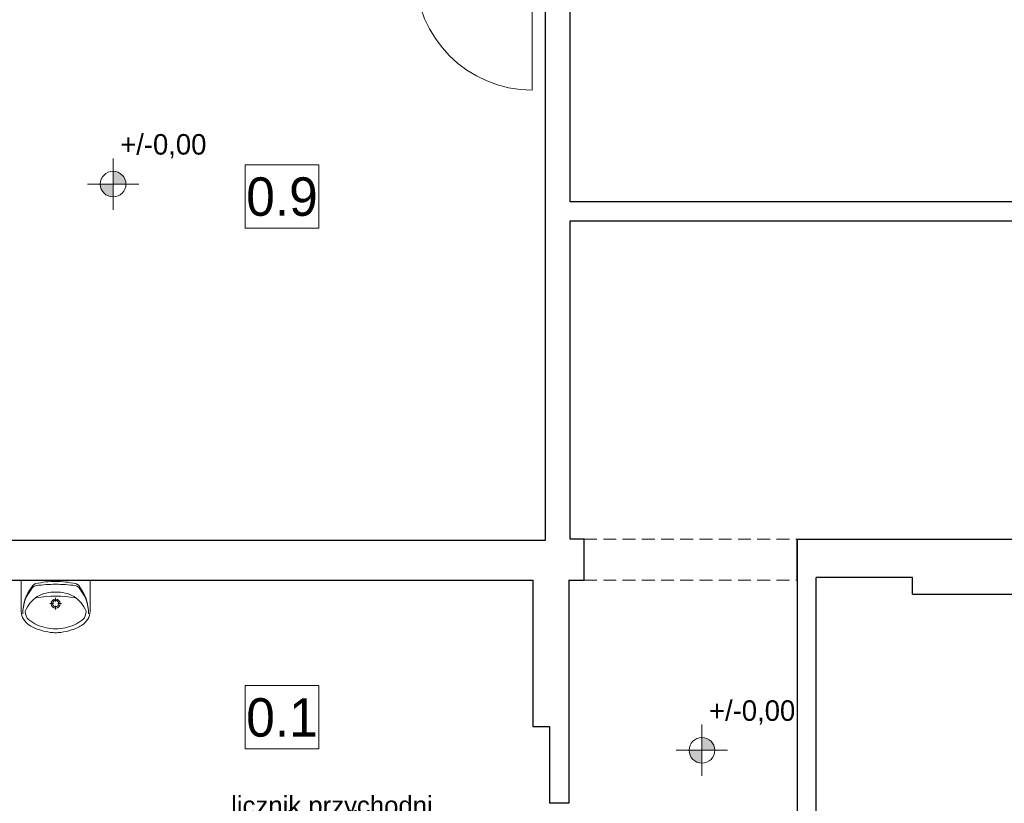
# Model space of a CAD drawing. Extents: x -613240 to -325500, y -25863 to 152403.
# Tile 46 of 254: x -429505 to -421829, y 25253 to 31361. Entities that reach past the tile are written whole.
import ezdxf

# ---------------------------------------------------------------- set-up
doc = ezdxf.new("R2010")
doc.units = 0
doc.header["$MEASUREMENT"] = 0
doc.linetypes.add('Krawędzie ukryte', pattern=[150, 100, -50])
doc.layers.add('INWENT CO_Nr_Pióra__88', color=7, linetype='Continuous', lineweight=20, true_color=0xfd4435)
for name, color, linetype, lineweight in [('INWENT OPISY_Nr_Pióra__21', 7, 'Continuous', 9), ('INWENT RZĘDNE_Nr_Pióra__21', 7, 'Continuous', 9), ('INWENT wyposarzenie_Nr_Pióra__21', 7, 'Continuous', 9), ('INWENT. DRZWI_Nr_Pióra__5', 7, 'Continuous', 13), ('INWENT.ŚCIANY_Nr_Pióra__1', 7, 'Continuous', 25), ('Istniejące stropy_Nr_Pióra__5', 7, 'Continuous', 13)]:
    doc.layers.add(name, color=color, linetype=linetype, lineweight=lineweight)
doc.layers.add('INWENT RZĘDNE', color=7, linetype='Continuous')
doc.layers.add('INWENT wyposarzenie', color=7, linetype='Continuous')
doc.styles.add('GENERATED_STYLE_2', font='txt')
doc.styles.add('GENERATED_STYLE_3', font='txt')
doc.styles.add('GENERATED_STYLE_6', font='txt')

# ---------------------------------------------------------------- blocks, each defined once
blk = doc.blocks.new('Symbol Umywalka 14_252', base_point=(-429494.9, 26582.6))
at = {"layer": 'INWENT wyposarzenie_Nr_Pióra__21', "linetype": 'Continuous'}
for p, q in [((-429494.9, 26992.6), (-428954.9, 26992.6)), ((-429494.9, 26992.6), (-429494.9, 26764.1)), ((-429139.9, 26992.6), (-429310, 26992.6)), ((-428954.9, 26992.6), (-428954.9, 26764.1)), ((-429241.7, 26809.3), (-429270.5, 26809.3)), ((-429225.1, 26854.8), (-429225.1, 26826)), ((-429225.1, 26792.6), (-429225.1, 26763.8)), ((-429179.6, 26809.3), (-429208.4, 26809.3))]:
    blk.add_line(p, q, dxfattribs=at)
for radius in [35, 25]:
    blk.add_circle((-429225.1, 26809.3), radius, dxfattribs=at)
for centre, radius, start, end in [((-429141.5, 26734.5), 339.6, 140.66478, 180.90725), ((-429370.8, 26905), 45, 97.83045, 138.52449), ((-429369.3, 26921.2), 45, 102.69402, 140.66478), ((-429230.7, 26305.7), 675.9, 89.48972, 102.69402), ((-429219.8, 25806.5), 1153.8, 90.24498, 97.83045), ((-429219.8, 26305.7), 675.9, 77.22851, 90.43281), ((-429231.4, 25806.5), 1153.8, 82.09208, 89.67755), ((-429078.9, 26904.8), 45, 41.39803, 82.09208), ((-429080.4, 26921.1), 45, 39.25775, 77.22851), ((-429308.5, 26734.6), 339.6, 359.01528, 39.25775), ((-429176, 26732.7), 305.1, 138.52449, 180.67671), ((-429244.3, 26657.7), 240.6, 85.39402, 121.05606), ((-429205.6, 26657.7), 240.6, 58.94394, 94.60598), ((-429274, 26732.8), 305.1, 359.24582, 41.39804), ((-429237.8, 26661.6), 240.7, 122.84422, 158.44807), ((-429225, 25881.9), 984.9, 81.17957, 98.82655), ((-429212.1, 26661.6), 240.7, 21.55193, 57.15578), ((-429357.7, 26758.2), 137.4, 177.54482, 231.25458), ((-429381, 26744.5), 80.9, 176.06939, 229.19839), ((-429068.9, 26744.5), 80.9, 310.80161, 3.93061), ((-429092.2, 26758.2), 137.4, 308.74542, 2.45518), ((-429310.7, 26817.2), 212.8, 231.31519, 242.84286), ((-429248.4, 26910), 293, 230.71494, 260.00224), ((-429201.5, 26910), 293, 279.99776, 309.28506), ((-429139.2, 26817.2), 212.8, 297.15714, 308.68481), ((-429211.3, 27026.3), 444.2, 243.7403, 265.79476), ((-429224.9, 26929.3), 316.7, 256.43339, 283.56661), ((-429224.9, 26852.6), 270, 265.98758, 274.01242), ((-429238.6, 27026.3), 444.2, 274.20524, 296.2597)]:
    blk.add_arc(centre, radius, start, end, dxfattribs=at)
blk = doc.blocks.new('Koty wysokościowe_8', base_point=(-424186.4, 25665.7))
at = {"layer": 'INWENT RZĘDNE_Nr_Pióra__21', "linetype": 'Continuous'}
for points in [[(-424186.4, 25665.7), (-424086.4, 25665.7), (-424094, 25704), (-424115.7, 25736.4), (-424148.1, 25758.1), (-424186.4, 25765.7)], [(-424186.4, 25665.7), (-424286.4, 25665.7), (-424278.8, 25627.4), (-424257.1, 25595), (-424224.7, 25573.3), (-424186.4, 25565.7)]]:
    blk.add_hatch(color=256, dxfattribs=at).paths.add_polyline_path(points, flags=0)
for p, q in [((-424186.4, 25465.7), (-424186.4, 25865.7)), ((-424386.4, 25665.7), (-423986.4, 25665.7))]:
    blk.add_line(p, q, dxfattribs=at)
blk.add_circle((-424186.4, 25665.7), 100, dxfattribs=at)
at = {"layer": 'INWENT RZĘDNE_Nr_Pióra__21', "insert": (-424131.1, 25865.7), "char_height": 160, "attachment_point": 7, "style": 'GENERATED_STYLE_2'}
blk.add_mtext('{+/-0,00}', dxfattribs=at)
blk = doc.blocks.new('Koty wysokościowe_10', base_point=(-428777, 30079.7))
at = {"layer": 'INWENT RZĘDNE_Nr_Pióra__21', "linetype": 'Continuous'}
for points in [[(-428777, 30079.7), (-428677, 30079.7), (-428684.6, 30118), (-428706.3, 30150.5), (-428738.7, 30172.1), (-428777, 30179.7)], [(-428777, 30079.7), (-428877, 30079.7), (-428869.4, 30041.5), (-428847.7, 30009), (-428815.3, 29987.4), (-428777, 29979.7)]]:
    blk.add_hatch(color=256, dxfattribs=at).paths.add_polyline_path(points, flags=0)
for p, q in [((-428777, 29879.7), (-428777, 30279.7)), ((-428977, 30079.7), (-428577, 30079.7))]:
    blk.add_line(p, q, dxfattribs=at)
blk.add_circle((-428777, 30079.7), 100, dxfattribs=at)
at = {"layer": 'INWENT RZĘDNE_Nr_Pióra__21', "insert": (-428721.7, 30279.7), "char_height": 160, "attachment_point": 7, "style": 'GENERATED_STYLE_2'}
blk.add_mtext('{+/-0,00}', dxfattribs=at)

msp = doc.modelspace()

# ---------------------------------------------------------------- linework, layer by layer
at = {"layer": 'INWENT. DRZWI_Nr_Pióra__5', "linetype": 'Continuous'}
msp.add_line((-425509.9, 31722.6), (-425509.9, 30812.6), dxfattribs=at)
msp.add_arc((-425509.9, 31722.6), 910, 180, 270, dxfattribs=at)
at = {"layer": 'INWENT.ŚCIANY_Nr_Pióra__1', "linetype": 'Continuous'}
for p, q in [((-425214.9, 29942.6), (-425214.9, 31902.6)), ((-425404.9, 27302.6), (-425404.9, 31722.6)), ((-416534.9, 29942.6), (-425214.9, 29942.6)), ((-425214.9, 27312.6), (-425214.9, 29792.6)), ((-425214.9, 29792.6), (-416574.9, 29792.6)), ((-429844.9, 27302.6), (-425404.9, 27302.6)), ((-425104.9, 27312.6), (-425214.9, 27312.6)), ((-425104.9, 26992.6), (-425104.9, 27312.6)), ((-423444.9, 26992.6), (-423444.9, 27312.6)), ((-423444.9, 27312.6), (-423444.9, 23352.6)), ((-423444.9, 27312.6), (-420194.9, 27312.6)), ((-429844.9, 26992.6), (-425504.9, 26992.6)), ((-425504.9, 26992.6), (-425504.9, 25852.6)), ((-425224.9, 26992.6), (-425224.9, 25252.6)), ((-425224.9, 26992.6), (-425104.9, 26992.6)), ((-423294.9, 23352.6), (-423294.9, 27012.6)), ((-422544.9, 27012.6), (-423294.9, 27012.6)), ((-422544.9, 26882.6), (-422544.9, 27012.6)), ((-422544.9, 26882.6), (-420194.9, 26882.6)), ((-425504.9, 25852.6), (-425374.9, 25852.6)), ((-425374.9, 25852.6), (-425374.9, 25252.6)), ((-425224.9, 25252.6), (-425374.9, 25252.6))]:
    msp.add_line(p, q, dxfattribs=at)
at = {"layer": 'Istniejące stropy_Nr_Pióra__5', "linetype": 'Krawędzie ukryte'}
for p, q in [((-425104.9, 27312.6), (-423444.9, 27312.6)), ((-425104.9, 26992.6), (-423444.9, 26992.6))]:
    msp.add_line(p, q, dxfattribs=at)

# ---------------------------------------------------------------- block references
at = {"layer": 'INWENT RZĘDNE'}
for name, p in [('Koty wysokościowe_10', (-428777, 30079.7)), ('Koty wysokościowe_8', (-424186.4, 25665.7))]:
    msp.add_blockref(name, p, dxfattribs=at)
at = {"layer": 'INWENT wyposarzenie', "color": 104, "linetype": 'Continuous', "lineweight": 13, "true_color": 0x029e21}
msp.add_blockref('Symbol Umywalka 14_252', (-429494.9, 26582.6), dxfattribs=at)

# ---------------------------------------------------------------- texts
at = {"layer": 'INWENT CO_Nr_Pióra__88', "linetype": 'Continuous', "insert": (-427857, 25308.9), "char_height": 150, "width": 1984.783, "attachment_point": 1, "line_spacing_factor": 0.468025, "style": 'GENERATED_STYLE_6'}
msp.add_mtext('{licznik przychodni,\\Pbezpieczniki}', dxfattribs=at)

# ---------------------------------------------------------------- wipeouts: each hides what was drawn before it
at = {"linetype": 'Continuous', "ltscale": 1714042.903696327}
msp.add_wipeout([(-427748.4, 30230.4), (-427172.4, 30230.4), (-427172.4, 29736.2), (-427748.4, 29736.2)], dxfattribs=at).dxf.layer = 'INWENT OPISY_Nr_Pióra__21'
at = {"linetype": 'Continuous', "ltscale": 1712983.114872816}
msp.add_wipeout([(-427748.4, 26170.1), (-427172.4, 26170.1), (-427172.4, 25676), (-427748.4, 25676)], dxfattribs=at).dxf.layer = 'INWENT OPISY_Nr_Pióra__21'

# ---------------------------------------------------------------- next in the draw order: linework, layer by layer
at = {"layer": 'INWENT OPISY_Nr_Pióra__21', "linetype": 'Continuous', "flags": 128}
for points in [[(-427748.4, 30230.4), (-427172.4, 30230.4), (-427172.4, 29736.2), (-427748.4, 29736.2)], [(-427748.4, 26170.1), (-427172.4, 26170.1), (-427172.4, 25676), (-427748.4, 25676)]]:
    msp.add_lwpolyline(points, close=True, dxfattribs=at)

# ---------------------------------------------------------------- next in the draw order: texts
at = {"layer": 'INWENT OPISY_Nr_Pióra__21', "linetype": 'Continuous', "char_height": 300, "attachment_point": 8, "style": 'GENERATED_STYLE_3'}
for s, insert in [('{0.9 }', (-427460.4, 29828)), ('{0.1 }', (-427460.4, 25767.9))]:
    msp.add_mtext(s, dxfattribs=dict(at, insert=insert))

doc.saveas('drawing.dxf')
